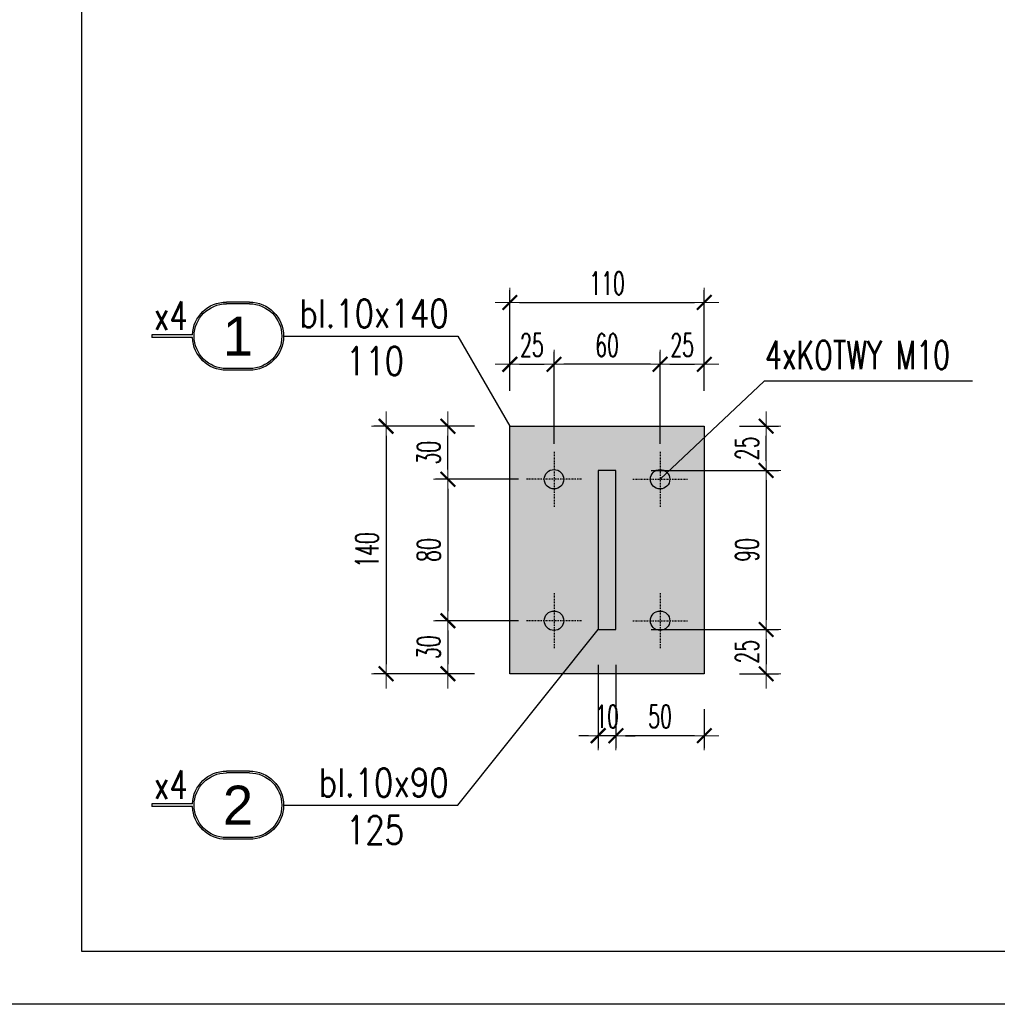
# Model space of a CAD drawing. Extents: x 678233 to 771511, y -128679 to -91169.
# Tile 10 of 62: x 761959 to 762512, y -104387 to -103830. Entities that reach past the tile are written whole.
import ezdxf
from ezdxf.enums import TextEntityAlignment as Align

# ---------------------------------------------------------------- set-up
doc = ezdxf.new("R2010")
doc.units = 0
doc.linetypes.add('DASHDOT', pattern=[1, 0.5, -0.25, 0, -0.25])
doc.layers.get('0').update_dxf_attribs({"linetype": 'CONTINUOUS'})
doc.layers.get('Defpoints').update_dxf_attribs({"linetype": 'CONTINUOUS'})
for name, color, linetype in [('K-belki stalowe hach', 204, 'CONTINUOUS'), ('K-hatch', 8, 'CONTINUOUS'), ('k-stal', 2, 'CONTINUOUS'), ('K-stal_opis', 1, 'CONTINUOUS'), ('OPISY', 2, 'CONTINUOUS'), ('OSIE', 1, 'DASHDOT'), ('pomoc_1', 1, 'CONTINUOUS'), ('ramka', 2, 'CONTINUOUS'), ('STAL', 3, 'CONTINUOUS')]:
    doc.layers.add(name, color=color, linetype=linetype)
doc.layers.add('K-wymiary', color=8, linetype='CONTINUOUS', lineweight=13)
doc.styles.add('OPIS', font='arial.ttf')
doc.styles.add('ROMANS', font='romans.shx', dxfattribs={"width": 0.6})
doc.styles.add('TKD_2TXT', font='romand.shx', dxfattribs={"width": 0.75, "height": 0.25})
doc.styles.add('TKD_stal', font='simplex.shx', dxfattribs={"width": 0.75, "height": 0.25, "bigfont": 'bigfont.shx'})
doc.dimstyles.new('Copy of DIM-50', dxfattribs={"dimscale": 10, "dimtxt": 1.3, "dimasz": 0.55, "dimexe": 0.7, "dimexo": 2, "dimgap": 0, "dimtad": 0, "dimdec": 1, "dimrnd": 0.5, "dimdsep": 46, "dimtxsty": 'ROMANS', "dimblk1": 'TICK', "dimblk2": 'TICK', "dimsah": 1, "dimcen": 0, "dimdle": 1.5, "dimclrd": 8, "dimclrt": 2, "dimadec": 1, "dimazin": 0, "dimtfac": 0.416667, "dimtdec": 1, "dimtix": 1, "dimtmove": 1, "dimatfit": 3, "dimldrblk": 'TICK', "dimfxl": 1, "dimtvp": 0.833333, "dimtolj": 1, "dimarcsym": 0})

# ---------------------------------------------------------------- blocks, each defined once
blk = doc.blocks.new('_ARCHTICK')
at = {"color": 0, "linetype": 'ByBlock', "const_width": 0.15}
blk.add_lwpolyline([(-0.5, -0.5), (0.5, 0.5)], dxfattribs=at)
blk = doc.blocks.new('TICK')
for p, q in [((0, -1.5), (0, 1.5)), ((-1.5, 0), (1.5, 0))]:
    blk.add_line(p, q)
at = {"xscale": 1.5, "yscale": 1.5, "zscale": 1.5, "rotation": 180}
blk.add_blockref('_ARCHTICK', (0, 0), dxfattribs=at)
blk = doc.blocks.new('*D182')
at = {"layer": 'Defpoints', "color": 0, "transparency": 16777216}
for p in [(762236.55, -104059.59), (762166.55, -104199.59), (762236.55, -104199.59)]:
    blk.add_point(p, dxfattribs=at)
at = {"layer": 'K-wymiary', "color": 0, "lineweight": -2, "transparency": 16777216}
for p, q in [((762216.55, -104059.59), (762159.55, -104059.59)), ((762216.55, -104199.59), (762159.55, -104199.59))]:
    blk.add_line(p, q, dxfattribs=at)
at = {"layer": 'K-wymiary', "color": 8, "lineweight": -2, "transparency": 16777216}
blk.add_line((762166.55, -104065.09), (762166.55, -104194.09), dxfattribs=at)
at = {"layer": 'K-wymiary', "color": 8, "lineweight": -2, "transparency": 16777216, "xscale": 5.5, "yscale": 5.5, "zscale": 5.5}
for p, rotation in [((762166.55, -104059.59), 90), ((762166.55, -104199.59), 270)]:
    blk.add_blockref('TICK', p, dxfattribs=dict(at, rotation=rotation))
at = {"layer": 'K-wymiary', "color": 2, "transparency": 16777216, "insert": (762155.71, -104129.59), "char_height": 13, "attachment_point": 5, "rotation": 90, "style": 'ROMANS'}
blk.add_mtext('\\A1;140', dxfattribs=at)
blk = doc.blocks.new('*D183')
at = {"layer": 'Defpoints', "color": 0, "transparency": 16777216}
for p in [(762201.55, -104059.59), (762236.55, -104059.59), (762261.55, -104089.59)]:
    blk.add_point(p, dxfattribs=at)
at = {"layer": 'K-wymiary', "color": 0, "lineweight": -2, "transparency": 16777216}
for p, q in [((762216.55, -104059.59), (762194.55, -104059.59)), ((762241.55, -104089.59), (762194.55, -104089.59))]:
    blk.add_line(p, q, dxfattribs=at)
at = {"layer": 'K-wymiary', "color": 8, "lineweight": -2, "transparency": 16777216}
blk.add_line((762201.55, -104084.09), (762201.55, -104065.09), dxfattribs=at)
at = {"layer": 'K-wymiary', "color": 8, "lineweight": -2, "transparency": 16777216, "xscale": 5.5, "yscale": 5.5, "zscale": 5.5}
for p, rotation in [((762201.55, -104059.59), 90), ((762201.55, -104089.59), 270)]:
    blk.add_blockref('TICK', p, dxfattribs=dict(at, rotation=rotation))
at = {"layer": 'K-wymiary', "color": 2, "transparency": 16777216, "insert": (762190.71, -104074.59), "char_height": 13, "attachment_point": 5, "rotation": 90, "style": 'ROMANS'}
blk.add_mtext('\\A1;30', dxfattribs=at)
blk = doc.blocks.new('*D184')
at = {"layer": 'Defpoints', "color": 0, "transparency": 16777216}
for p in [(762261.55, -104089.59), (762201.55, -104169.59), (762261.55, -104169.59)]:
    blk.add_point(p, dxfattribs=at)
at = {"layer": 'K-wymiary', "color": 0, "lineweight": -2, "transparency": 16777216}
for p, q in [((762241.55, -104089.59), (762194.55, -104089.59)), ((762241.55, -104169.59), (762194.55, -104169.59))]:
    blk.add_line(p, q, dxfattribs=at)
at = {"layer": 'K-wymiary', "color": 8, "lineweight": -2, "transparency": 16777216}
blk.add_line((762201.55, -104095.09), (762201.55, -104164.09), dxfattribs=at)
at = {"layer": 'K-wymiary', "color": 8, "lineweight": -2, "transparency": 16777216, "xscale": 5.5, "yscale": 5.5, "zscale": 5.5}
for p, rotation in [((762201.55, -104089.59), 90), ((762201.55, -104169.59), 270)]:
    blk.add_blockref('TICK', p, dxfattribs=dict(at, rotation=rotation))
at = {"layer": 'K-wymiary', "color": 2, "transparency": 16777216, "insert": (762190.71, -104129.59), "char_height": 13, "attachment_point": 5, "rotation": 90, "style": 'ROMANS'}
blk.add_mtext('\\A1;80', dxfattribs=at)
blk = doc.blocks.new('*D185')
at = {"layer": 'Defpoints', "color": 0, "transparency": 16777216}
for p in [(762261.55, -104169.59), (762201.55, -104199.59), (762236.55, -104199.59)]:
    blk.add_point(p, dxfattribs=at)
at = {"layer": 'K-wymiary', "color": 0, "lineweight": -2, "transparency": 16777216}
for p, q in [((762241.55, -104169.59), (762194.55, -104169.59)), ((762216.55, -104199.59), (762194.55, -104199.59))]:
    blk.add_line(p, q, dxfattribs=at)
at = {"layer": 'K-wymiary', "color": 8, "lineweight": -2, "transparency": 16777216}
blk.add_line((762201.55, -104175.09), (762201.55, -104194.09), dxfattribs=at)
at = {"layer": 'K-wymiary', "color": 8, "lineweight": -2, "transparency": 16777216, "xscale": 5.5, "yscale": 5.5, "zscale": 5.5}
for p, rotation in [((762201.55, -104169.59), 90), ((762201.55, -104199.59), 270)]:
    blk.add_blockref('TICK', p, dxfattribs=dict(at, rotation=rotation))
at = {"layer": 'K-wymiary', "color": 2, "transparency": 16777216, "insert": (762190.71, -104184.59), "char_height": 13, "attachment_point": 5, "rotation": 90, "style": 'ROMANS'}
blk.add_mtext('\\A1;30', dxfattribs=at)
blk = doc.blocks.new('*D186')
at = {"layer": 'Defpoints', "color": 0, "transparency": 16777216}
for p in [(762346.55, -103989.59), (762236.55, -104059.59), (762346.55, -104059.59)]:
    blk.add_point(p, dxfattribs=at)
at = {"layer": 'K-wymiary', "color": 0, "lineweight": -2, "transparency": 16777216}
for p, q in [((762236.55, -104039.59), (762236.55, -103982.59)), ((762346.55, -104039.59), (762346.55, -103982.59))]:
    blk.add_line(p, q, dxfattribs=at)
at = {"layer": 'K-wymiary', "color": 8, "lineweight": -2, "transparency": 16777216}
blk.add_line((762242.05, -103989.59), (762341.05, -103989.59), dxfattribs=at)
at = {"layer": 'K-wymiary', "color": 8, "lineweight": -2, "transparency": 16777216, "xscale": 5.5, "yscale": 5.5, "zscale": 5.5, "rotation": 180}
blk.add_blockref('TICK', (762236.55, -103989.59), dxfattribs=at)
at = {"layer": 'K-wymiary', "color": 8, "lineweight": -2, "transparency": 16777216, "xscale": 5.5, "yscale": 5.5, "zscale": 5.5}
blk.add_blockref('TICK', (762346.55, -103989.59), dxfattribs=at)
at = {"layer": 'K-wymiary', "color": 2, "transparency": 16777216, "insert": (762291.55, -103978.75), "char_height": 13, "attachment_point": 5, "style": 'ROMANS'}
blk.add_mtext('\\A1;110', dxfattribs=at)
blk = doc.blocks.new('*D187')
at = {"layer": 'Defpoints', "color": 0, "transparency": 16777216}
for p in [(762261.55, -104024.59), (762236.55, -104059.59), (762261.55, -104089.59)]:
    blk.add_point(p, dxfattribs=at)
at = {"layer": 'K-wymiary', "color": 0, "lineweight": -2, "transparency": 16777216}
for p, q in [((762236.55, -104039.59), (762236.55, -104017.59)), ((762261.55, -104069.59), (762261.55, -104017.59))]:
    blk.add_line(p, q, dxfattribs=at)
at = {"layer": 'K-wymiary', "color": 8, "lineweight": -2, "transparency": 16777216}
blk.add_line((762242.05, -104024.59), (762256.05, -104024.59), dxfattribs=at)
at = {"layer": 'K-wymiary', "color": 8, "lineweight": -2, "transparency": 16777216, "xscale": 5.5, "yscale": 5.5, "zscale": 5.5, "rotation": 180}
blk.add_blockref('TICK', (762236.55, -104024.59), dxfattribs=at)
at = {"layer": 'K-wymiary', "color": 8, "lineweight": -2, "transparency": 16777216, "xscale": 5.5, "yscale": 5.5, "zscale": 5.5}
blk.add_blockref('TICK', (762261.55, -104024.59), dxfattribs=at)
at = {"layer": 'K-wymiary', "color": 2, "transparency": 16777216, "insert": (762249.05, -104013.75), "char_height": 13, "attachment_point": 5, "style": 'ROMANS'}
blk.add_mtext('\\A1;25', dxfattribs=at)
blk = doc.blocks.new('*D188')
at = {"layer": 'Defpoints', "color": 0, "transparency": 16777216}
for p in [(762261.55, -104024.59), (762261.55, -104089.59), (762321.55, -104089.59)]:
    blk.add_point(p, dxfattribs=at)
at = {"layer": 'K-wymiary', "color": 0, "lineweight": -2, "transparency": 16777216}
for p, q in [((762261.55, -104069.59), (762261.55, -104017.59)), ((762321.55, -104069.59), (762321.55, -104017.59))]:
    blk.add_line(p, q, dxfattribs=at)
at = {"layer": 'K-wymiary', "color": 8, "lineweight": -2, "transparency": 16777216}
blk.add_line((762316.05, -104024.59), (762267.05, -104024.59), dxfattribs=at)
at = {"layer": 'K-wymiary', "color": 8, "lineweight": -2, "transparency": 16777216, "xscale": 5.5, "yscale": 5.5, "zscale": 5.5, "rotation": 180}
blk.add_blockref('TICK', (762261.55, -104024.59), dxfattribs=at)
at = {"layer": 'K-wymiary', "color": 8, "lineweight": -2, "transparency": 16777216, "xscale": 5.5, "yscale": 5.5, "zscale": 5.5}
blk.add_blockref('TICK', (762321.55, -104024.59), dxfattribs=at)
at = {"layer": 'K-wymiary', "color": 2, "transparency": 16777216, "insert": (762291.55, -104013.75), "char_height": 13, "attachment_point": 5, "style": 'ROMANS'}
blk.add_mtext('\\A1;60', dxfattribs=at)
blk = doc.blocks.new('*D189')
at = {"layer": 'Defpoints', "color": 0, "transparency": 16777216}
for p in [(762346.55, -104024.59), (762346.55, -104059.59), (762321.55, -104089.59)]:
    blk.add_point(p, dxfattribs=at)
at = {"layer": 'K-wymiary', "color": 0, "lineweight": -2, "transparency": 16777216}
for p, q in [((762321.55, -104069.59), (762321.55, -104017.59)), ((762346.55, -104039.59), (762346.55, -104017.59))]:
    blk.add_line(p, q, dxfattribs=at)
at = {"layer": 'K-wymiary', "color": 8, "lineweight": -2, "transparency": 16777216}
blk.add_line((762327.05, -104024.59), (762341.05, -104024.59), dxfattribs=at)
at = {"layer": 'K-wymiary', "color": 8, "lineweight": -2, "transparency": 16777216, "xscale": 5.5, "yscale": 5.5, "zscale": 5.5, "rotation": 180}
blk.add_blockref('TICK', (762321.55, -104024.59), dxfattribs=at)
at = {"layer": 'K-wymiary', "color": 8, "lineweight": -2, "transparency": 16777216, "xscale": 5.5, "yscale": 5.5, "zscale": 5.5}
blk.add_blockref('TICK', (762346.55, -104024.59), dxfattribs=at)
at = {"layer": 'K-wymiary', "color": 2, "transparency": 16777216, "insert": (762334.05, -104013.75), "char_height": 13, "attachment_point": 5, "style": 'ROMANS'}
blk.add_mtext('\\A1;25', dxfattribs=at)
blk = doc.blocks.new('*D160')
at = {"layer": 'Defpoints', "color": 0, "transparency": 16777216}
for p in [(762296.55, -104174.59), (762346.55, -104199.59), (762296.55, -104234.59)]:
    blk.add_point(p, dxfattribs=at)
at = {"layer": 'K-wymiary', "color": 0, "lineweight": -2, "transparency": 16777216}
for p, q in [((762296.55, -104194.59), (762296.55, -104241.59)), ((762346.55, -104219.59), (762346.55, -104241.59))]:
    blk.add_line(p, q, dxfattribs=at)
at = {"layer": 'K-wymiary', "color": 8, "lineweight": -2, "transparency": 16777216}
blk.add_line((762341.05, -104234.59), (762302.05, -104234.59), dxfattribs=at)
at = {"layer": 'K-wymiary', "color": 8, "lineweight": -2, "transparency": 16777216, "xscale": 5.5, "yscale": 5.5, "zscale": 5.5, "rotation": 180}
blk.add_blockref('TICK', (762296.55, -104234.59), dxfattribs=at)
at = {"layer": 'K-wymiary', "color": 8, "lineweight": -2, "transparency": 16777216, "xscale": 5.5, "yscale": 5.5, "zscale": 5.5}
blk.add_blockref('TICK', (762346.55, -104234.59), dxfattribs=at)
at = {"layer": 'K-wymiary', "color": 2, "transparency": 16777216, "insert": (762321.55, -104223.75), "char_height": 13, "attachment_point": 5, "style": 'ROMANS'}
blk.add_mtext('\\A1;50', dxfattribs=at)
blk = doc.blocks.new('*D161')
at = {"layer": 'Defpoints', "color": 0, "transparency": 16777216}
for p in [(762286.55, -104174.59), (762296.55, -104174.59), (762286.55, -104234.59)]:
    blk.add_point(p, dxfattribs=at)
at = {"layer": 'K-wymiary', "color": 0, "lineweight": -2, "transparency": 16777216}
for p, q in [((762286.55, -104194.59), (762286.55, -104241.59)), ((762296.55, -104194.59), (762296.55, -104241.59))]:
    blk.add_line(p, q, dxfattribs=at)
at = {"layer": 'K-wymiary', "color": 8, "lineweight": -2, "transparency": 16777216}
for p, q in [((762281.05, -104234.59), (762275.55, -104234.59)), ((762296.55, -104234.59), (762286.55, -104234.59)), ((762302.05, -104234.59), (762307.55, -104234.59))]:
    blk.add_line(p, q, dxfattribs=at)
at = {"layer": 'K-wymiary', "color": 8, "lineweight": -2, "transparency": 16777216, "xscale": 5.5, "yscale": 5.5, "zscale": 5.5}
blk.add_blockref('TICK', (762286.55, -104234.59), dxfattribs=at)
at = {"layer": 'K-wymiary', "color": 8, "lineweight": -2, "transparency": 16777216, "xscale": 5.5, "yscale": 5.5, "zscale": 5.5, "rotation": 180}
blk.add_blockref('TICK', (762296.55, -104234.59), dxfattribs=at)
at = {"layer": 'K-wymiary', "color": 2, "transparency": 16777216, "insert": (762291.55, -104223.75), "char_height": 13, "attachment_point": 5, "style": 'ROMANS'}
blk.add_mtext('\\A1;10', dxfattribs=at)
blk = doc.blocks.new('*D190')
at = {"layer": 'Defpoints', "color": 0, "transparency": 16777216}
for p in [(762296.55, -104084.59), (762296.55, -104174.59), (762381.55, -104174.59)]:
    blk.add_point(p, dxfattribs=at)
at = {"layer": 'K-wymiary', "color": 0, "lineweight": -2, "transparency": 16777216}
for p, q in [((762316.55, -104084.59), (762388.55, -104084.59)), ((762316.55, -104174.59), (762388.55, -104174.59))]:
    blk.add_line(p, q, dxfattribs=at)
at = {"layer": 'K-wymiary', "color": 8, "lineweight": -2, "transparency": 16777216}
blk.add_line((762381.55, -104090.09), (762381.55, -104169.09), dxfattribs=at)
at = {"layer": 'K-wymiary', "color": 8, "lineweight": -2, "transparency": 16777216, "xscale": 5.5, "yscale": 5.5, "zscale": 5.5}
for p, rotation in [((762381.55, -104084.59), 90), ((762381.55, -104174.59), 270)]:
    blk.add_blockref('TICK', p, dxfattribs=dict(at, rotation=rotation))
at = {"layer": 'K-wymiary', "color": 2, "transparency": 16777216, "insert": (762370.71, -104129.59), "char_height": 13, "attachment_point": 5, "rotation": 90, "style": 'ROMANS'}
blk.add_mtext('\\A1;90', dxfattribs=at)
blk = doc.blocks.new('*D191')
at = {"layer": 'Defpoints', "color": 0, "transparency": 16777216}
for p in [(762296.55, -104174.59), (762346.55, -104199.59), (762381.55, -104199.59)]:
    blk.add_point(p, dxfattribs=at)
at = {"layer": 'K-wymiary', "color": 0, "lineweight": -2, "transparency": 16777216}
for p, q in [((762316.55, -104174.59), (762388.55, -104174.59)), ((762366.55, -104199.59), (762388.55, -104199.59))]:
    blk.add_line(p, q, dxfattribs=at)
at = {"layer": 'K-wymiary', "color": 8, "lineweight": -2, "transparency": 16777216}
blk.add_line((762381.55, -104180.09), (762381.55, -104194.09), dxfattribs=at)
at = {"layer": 'K-wymiary', "color": 8, "lineweight": -2, "transparency": 16777216, "xscale": 5.5, "yscale": 5.5, "zscale": 5.5}
for p, rotation in [((762381.55, -104174.59), 90), ((762381.55, -104199.59), 270)]:
    blk.add_blockref('TICK', p, dxfattribs=dict(at, rotation=rotation))
at = {"layer": 'K-wymiary', "color": 2, "transparency": 16777216, "insert": (762370.71, -104187.09), "char_height": 13, "attachment_point": 5, "rotation": 90, "style": 'ROMANS'}
blk.add_mtext('\\A1;25', dxfattribs=at)
blk = doc.blocks.new('*D192')
at = {"layer": 'Defpoints', "color": 0, "transparency": 16777216}
for p in [(762346.55, -104059.59), (762381.55, -104059.59), (762296.55, -104084.59)]:
    blk.add_point(p, dxfattribs=at)
at = {"layer": 'K-wymiary', "color": 0, "lineweight": -2, "transparency": 16777216}
for p, q in [((762366.55, -104059.59), (762388.55, -104059.59)), ((762316.55, -104084.59), (762388.55, -104084.59))]:
    blk.add_line(p, q, dxfattribs=at)
at = {"layer": 'K-wymiary', "color": 8, "lineweight": -2, "transparency": 16777216}
blk.add_line((762381.55, -104079.09), (762381.55, -104065.09), dxfattribs=at)
at = {"layer": 'K-wymiary', "color": 8, "lineweight": -2, "transparency": 16777216, "xscale": 5.5, "yscale": 5.5, "zscale": 5.5}
for p, rotation in [((762381.55, -104059.59), 90), ((762381.55, -104084.59), 270)]:
    blk.add_blockref('TICK', p, dxfattribs=dict(at, rotation=rotation))
at = {"layer": 'K-wymiary', "color": 2, "transparency": 16777216, "insert": (762370.71, -104072.09), "char_height": 13, "attachment_point": 5, "rotation": 90, "style": 'ROMANS'}
blk.add_mtext('\\A1;25', dxfattribs=at)
blk = doc.blocks.new('tkd_stal_wykaz_new')
for p, q in [((0.3014, 0.3014), (0.5045, 0.3014)), ((0.3014, 0.2859), (0.5045, 0.2859)), ((0.8056, 0.0126), (1.1656, 0.0126)), ((1.1656, 0.0126), (1.1656, -0.0126)), ((0.8056, -0.0126), (1.1656, -0.0126)), ((0.3014, -0.2859), (0.5045, -0.2859)), ((0.3014, -0.3014), (0.5045, -0.3014))]:
    blk.add_line(p, q)
for centre, radius, start, end in [((0.3014, 0), 0.3014, 90, 270), ((0.3014, 0), 0.2859, 90, 270), ((0.5045, 0), 0.3014, 2.38815, 90), ((0.5045, 0), 0.2859, 270, 90), ((0.5045, 0), 0.3014, 270, 357.61185)]:
    blk.add_arc(centre, radius, start, end)
at = {"color": 7, "style": 'TKD_stal', "width": 0.75}
for tag, p in [('PROFIL', (-0.0193, 0.0561)), ('DŁUGOŚĆ', (-0.171, -0.3246))]:
    blk.add_attdef(tag, text='', height=0.25, dxfattribs=at).set_placement(p, align=Align.RIGHT)
blk.add_attdef('OPIS_DODATKOWY', (0.8661, 0.0561), '', height=0.25, dxfattribs=at)
at = {"color": 2, "style": 'TKD_2TXT', "width": 0.75}
blk.add_attdef('1', text='', height=0.3, dxfattribs=at).set_placement((0.4029, 0), align=Align.MIDDLE_CENTER)
at = {"color": 6, "style": 'TKD_stal', "width": 0.75}
blk.add_attdef('UWAGI', text='', height=0.175, dxfattribs=at).set_placement((-0.2851, -0.5686), align=Align.RIGHT)
at = {"color": 7, "style": 'TKD_stal', "width": 0.75, "flags": 1}
for tag, p in [('STAL', (-0.5854, -0.9251)), ('SZTUK', (-0.628, -1.283)), ('MASA_JEDN', (-0.628, -1.6672)), ('POW_MAL', (-0.628, -2.0542)), ('KOMENTARZ', (-0.628, -2.3872))]:
    blk.add_attdef(tag, text='', height=0.25, dxfattribs=at).set_placement(p, align=Align.CENTER)

msp = doc.modelspace()

# ---------------------------------------------------------------- hatches: boundary and pattern name
at = {"layer": 'K-belki stalowe hach', "linetype": 'ByBlock', "ltscale": 25}
h = msp.add_hatch(color=25, dxfattribs=at)
h.dxf.hatch_style = 1
h.paths.add_polyline_path([(762236.55, -104059.59), (762236.55, -104199.59), (762346.55, -104199.59), (762346.55, -104059.59)])
at = {"layer": 'K-hatch'}
h = msp.add_hatch(color=251, dxfattribs=at)
h.dxf.hatch_style = 1
h.paths.add_polyline_path([(762286.55, -104084.59), (762286.55, -104174.59), (762296.55, -104174.59), (762296.55, -104084.59)])

# ---------------------------------------------------------------- linework, layer by layer
at = {"layer": 'k-stal'}
msp.add_lwpolyline([(762286.55, -104084.59), (762286.55, -104174.59), (762296.55, -104174.59), (762296.55, -104084.59), (762286.55, -104084.59)], dxfattribs=at)
for centre in [(762261.55, -104089.59), (762321.55, -104089.59), (762261.55, -104169.59), (762321.55, -104169.59)]:
    msp.add_circle(centre, 5.5, dxfattribs=at)
at = {"layer": 'K-stal_opis', "color": 1}
for points in [[(762108.57, -104008.68), (762207.14, -104008.68), (762236.55, -104059.59)], [(762108.57, -104273.92), (762207.14, -104273.92), (762286.55, -104174.59)]]:
    msp.add_lwpolyline(points, dxfattribs=at)
at = {"layer": 'OSIE', "ltscale": 1.5}
for points in [[(762261.55, -104074.09), (762261.55, -104105.09)], [(762321.55, -104074.09), (762321.55, -104105.09)], [(762277.05, -104089.59), (762246.05, -104089.59)], [(762306.05, -104089.59), (762337.05, -104089.59)], [(762261.55, -104154.09), (762261.55, -104185.09)], [(762321.55, -104154.09), (762321.55, -104185.09)], [(762277.05, -104169.59), (762246.05, -104169.59)], [(762306.05, -104169.59), (762337.05, -104169.59)]]:
    msp.add_lwpolyline(points, dxfattribs=at)
at = {"layer": 'pomoc_1'}
msp.add_lwpolyline([(762498.32, -104034.17), (762380.5, -104034.17), (762321.55, -104089.59)], dxfattribs=at)
at = {"layer": 'ramka', "color": 1}
msp.add_lwpolyline([(761924.31, -102901.51), (764024.31, -102901.51), (764024.31, -104386.51), (761924.31, -104386.51)], close=True, dxfattribs=at)
at = {"layer": 'ramka', "color": 3}
msp.add_lwpolyline([(761994.31, -104356.51), (763994.31, -104356.51), (763994.31, -102931.51), (761994.31, -102931.51)], close=True, dxfattribs=at)
at = {"layer": 'STAL'}
msp.add_lwpolyline([(762236.55, -104059.59), (762346.55, -104059.59), (762346.55, -104199.59), (762236.55, -104199.59)], close=True, dxfattribs=at)

# ---------------------------------------------------------------- block references
at = {"layer": 'K-stal_opis', "color": 0}
ref = msp.add_blockref('tkd_stal_wykaz_new', (762108.57, -104008.68), dxfattribs=dict(at, xscale=-64, yscale=64, zscale=64))
ref.add_attrib('PROFIL', 'bl.10x140', dxfattribs={"layer": '0', "color": 2, "height": 16, "style": 'TKD_stal', "width": 0.8}).set_placement((762201.99, -104003.86), align=Align.RIGHT)
ref.add_attrib('1', '1', dxfattribs={"layer": '0', "color": 2, "height": 22, "style": 'OPIS'}).set_placement((762082.78, -104026.21), align=Align.BOTTOM_CENTER)
ref.add_attrib('DŁUGOŚĆ', '110', dxfattribs={"layer": '0', "color": 2, "height": 16, "style": 'TKD_stal', "width": 0.8}).set_placement((762176.77, -104030.68), align=Align.RIGHT)
ref.add_attrib('OPIS_DODATKOWY', 'x4', (762035.21, -104005.09), dxfattribs={"layer": '0', "color": 2, "height": 16, "style": 'TKD_stal', "width": 0.75})
ref = msp.add_blockref('tkd_stal_wykaz_new', (762108.57, -104273.92), dxfattribs=dict(at, xscale=-64, yscale=64, zscale=64))
ref.add_attrib('PROFIL', 'bl.10x90', dxfattribs={"layer": '0', "color": 2, "height": 16, "style": 'TKD_stal', "width": 0.8}).set_placement((762201.99, -104269.1), align=Align.RIGHT)
ref.add_attrib('1', '2', dxfattribs={"layer": '0', "color": 2, "height": 22, "style": 'OPIS'}).set_placement((762082.78, -104291.45), align=Align.BOTTOM_CENTER)
ref.add_attrib('DŁUGOŚĆ', '125', dxfattribs={"layer": '0', "color": 2, "height": 16, "style": 'TKD_stal', "width": 0.8}).set_placement((762176.77, -104295.91), align=Align.RIGHT)
ref.add_attrib('OPIS_DODATKOWY', 'x4', (762035.21, -104270.33), dxfattribs={"layer": '0', "color": 2, "height": 16, "style": 'TKD_stal', "width": 0.75})

# ---------------------------------------------------------------- texts
at = {"layer": 'OPISY', "style": 'ROMANS', "width": 0.7}
msp.add_text('4xKOTWY M10', height=16, dxfattribs=at).set_placement((762380.89, -104027.29))

# ---------------------------------------------------------------- dimensions: what is measured, and where the dimension line sits
at = {"layer": 'K-wymiary'}
for base, p1, p2, picture, middle in [((762346.55, -103989.59), (762236.55, -104059.59), (762346.55, -104059.59), '*D186', (762291.55, -103978.75)), ((762261.55, -104024.59), (762236.55, -104059.59), (762261.55, -104089.59), '*D187', (762249.05, -104013.75)), ((762261.55, -104024.59), (762321.55, -104089.59), (762261.55, -104089.59), '*D188', (762291.55, -104013.75)), ((762346.55, -104024.59), (762321.55, -104089.59), (762346.55, -104059.59), '*D189', (762334.05, -104013.75))]:
    dim = msp.add_linear_dim(base=base, p1=p1, p2=p2, dimstyle='Copy of DIM-50', dxfattribs=at)
    dim.commit()
    dim.dimension.update_dxf_attribs({"geometry": picture, "text_midpoint": middle})
for base, p1, p2, angle, picture, middle in [((762166.55, -104199.59), (762236.55, -104059.59), (762236.55, -104199.59), 90, '*D182', (762155.71, -104129.59)), ((762201.55, -104059.59), (762261.55, -104089.59), (762236.55, -104059.59), 90, '*D183', (762190.71, -104074.59)), ((762381.55, -104059.59), (762296.55, -104084.59), (762346.55, -104059.59), 90, '*D192', (762370.71, -104072.09)), ((762381.55, -104174.59), (762296.55, -104084.59), (762296.55, -104174.59), 90, '*D190', (762370.71, -104129.59)), ((762201.55, -104169.59), (762261.55, -104089.59), (762261.55, -104169.59), 90, '*D184', (762190.71, -104129.59)), ((762201.55, -104199.59), (762261.55, -104169.59), (762236.55, -104199.59), 90, '*D185', (762190.71, -104184.59)), ((762381.55, -104199.59), (762296.55, -104174.59), (762346.55, -104199.59), 90, '*D191', (762370.71, -104187.09)), ((762286.55, -104234.59), (762296.55, -104174.59), (762286.55, -104174.59), 180, '*D161', (762291.55, -104223.75)), ((762296.55, -104234.59), (762346.55, -104199.59), (762296.55, -104174.59), 180, '*D160', (762321.55, -104223.75))]:
    dim = msp.add_linear_dim(base=base, p1=p1, p2=p2, angle=angle, dimstyle='Copy of DIM-50', dxfattribs=at)
    dim.commit()
    dim.dimension.update_dxf_attribs({"geometry": picture, "text_midpoint": middle})

doc.saveas('drawing.dxf')
